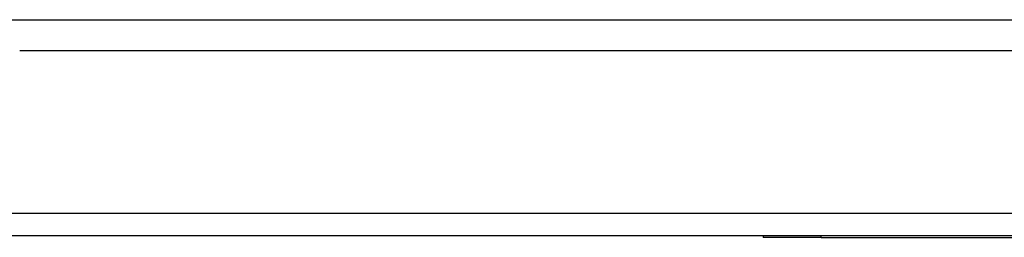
# Model space of a CAD drawing. Header units: inches. Extents: x 7 to 228, y 17 to 114.
# Tile 7 of 143: x 26.189 to 30.437, y 17.012 to 17.952. Entities that reach past the tile are written whole.
import ezdxf

# ---------------------------------------------------------------- set-up
doc = ezdxf.new("R2010")
doc.units = ezdxf.units.IN
doc.header["$MEASUREMENT"] = 0
doc.layers.add('Visible Edges(ANSI)', color=7, linetype='Continuous', lineweight=25)
doc.layers.add('Visible Tangent Edges(ANSI)', color=7, linetype='Continuous', lineweight=25)

msp = doc.modelspace()

# ---------------------------------------------------------------- linework, layer by layer
at = {"layer": 'Visible Edges(ANSI)'}
for p, q in [((25.709, 17.9522), (30.7622, 17.9522)), ((36.1036, 17.8182), (26.1886, 17.8182)), ((54.9486, 17.0182), (7.3436, 17.0182)), ((29.3961, 17.0182), (29.3961, 17.0122)), ((29.6461, 17.0122), (29.3961, 17.0122)), ((29.6461, 17.0122), (32.6461, 17.0122))]:
    msp.add_line(p, q, dxfattribs=at)
at = {"layer": 'Visible Tangent Edges(ANSI)'}
for p, q in [((7.3436, 17.1172), (54.9486, 17.1172)), ((29.6461, 17.0122), (29.6461, 17.0182))]:
    msp.add_line(p, q, dxfattribs=at)

doc.saveas('drawing.dxf')
